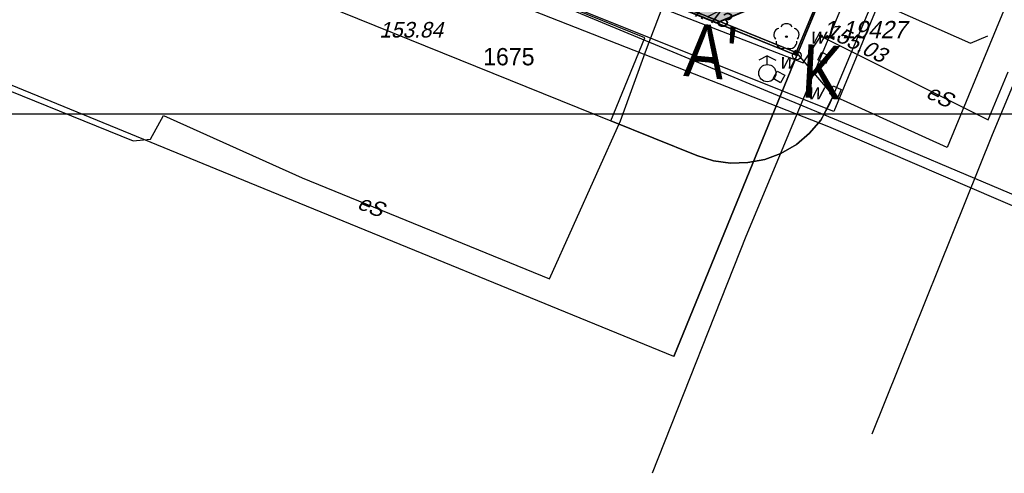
# Model space of a CAD drawing. Extents: x 7535570 to 7569561, y 5723799 to 5746390.
# Tile 3 of 17: x 7553003 to 7558699, y 5723799 to 5726423. Entities that reach past the tile are written whole.
import ezdxf

# ---------------------------------------------------------------- set-up
doc = ezdxf.new("R2010")
doc.units = 0
doc.header["$MEASUREMENT"] = 0
doc.layers.get('0').update_dxf_attribs({"linetype": 'CONTINUOUS'})
for name, color, linetype in [('dim', 40, 'CONTINUOUS'), ('DROGI', 135, 'CONTINUOUS'), ('DZIALKI', 7, 'CONTINUOUS'), ('GRANICZNIKI', 7, 'CONTINUOUS'), ('OGRODZENIA', 184, 'CONTINUOUS'), ('RAMKA', 3, 'CONTINUOUS'), ('ROSLINNOSC', 104, 'CONTINUOUS'), ('ROŚLINNOŚĆ', 104, 'CONTINUOUS'), ('SYSTEM', 15, 'CONTINUOUS'), ('UZ_ENERGIA', 10, 'CONTINUOUS'), ('UZ_KANALIZACJA', 14, 'CONTINUOUS'), ('UZ_TELEKOMUNIKACJA', 210, 'CONTINUOUS'), ('UZ_WODA', 140, 'CONTINUOUS'), ('UZYTKI', 7, 'CONTINUOUS')]:
    doc.layers.add(name, color=color, linetype=linetype)
doc.layers.add('sc', color=4, linetype='CONTINUOUS', lineweight=30)
doc.layers.add('ZIELEN', color=82, linetype='CONTINUOUS', lineweight=0)
doc.styles.add('arialce', font='arial.ttf', dxfattribs={"width": 0.8})

# ---------------------------------------------------------------- blocks, each defined once
blk = doc.blocks.new('1281')
at = {"layer": 'OGRODZENIA', "color": 184, "linetype": 'Continuous'}
for radius in [0.24, 0.16, 0.08]:
    blk.add_circle((0, 0), radius, dxfattribs=at)
blk = doc.blocks.new('1422')
at = {"layer": 'ROŚLINNOŚĆ', "color": 104, "linetype": 'Continuous'}
blk.add_circle((0, 0), 0.1, dxfattribs=at)
for centre, start, end in [((0, 0.75), 30.19, 149.77), ((-0.71, 0.23), 102.5, 221.75), ((0.71, 0.23), 318.3, 77.49), ((-0.44, -0.61), 174.33, 293.45), ((0.44, -0.61), 246.24, 5.74)]:
    blk.add_arc(centre, 0.75, start, end, dxfattribs=at)
blk = doc.blocks.new('1718')
at = {"layer": 'UZ_WODA', "color": 5, "linetype": 'Continuous'}
for p, q in [((0, 2), (-1, 1.5)), ((0, 1), (0, 2)), ((0, 2), (1, 1.5))]:
    blk.add_line(p, q, dxfattribs=at)
blk.add_circle((0, 0), 1, dxfattribs=at)
blk = doc.blocks.new('1766')
at = {"layer": 'UZ_ENERGIA', "color": 1, "linetype": 'Continuous'}
for radius in [0.16, 0.08]:
    blk.add_circle((0, 0), radius, dxfattribs=at)
blk = doc.blocks.new('1001')
at = {"layer": 'SYSTEM', "color": 15, "linetype": 'Continuous'}
blk.add_line((0, 0), (0, 0), dxfattribs=at)
blk = doc.blocks.new('1246')
at = {"layer": 'GRANICZNIKI', "color": 7, "linetype": 'Continuous'}
for radius in [0.5, 0.05]:
    blk.add_circle((0, 0), radius, dxfattribs=at)
blk = doc.blocks.new('MMAAPKOP')
at = {"layer": 'DROGI'}
for p, q in [((24329, -3804, 15534.7), (23081, -6795, 15506.6)), ((15881, -4479.3), (21925, -6932)), ((21050, -6847, 15516.6), (19304, -6141, 15523.3)), ((22139, -7183, 15509.9), (22538, -6231, 15518.4)), ((22139, -7183, 15509.9), (22538, -6231, 15518.4)), ((19197, -6658, 15512), (20853, -7328, 15507.4)), ((23081, -6795, 15506.6), (22799, -7482, 15510.4)), ((20853, -7328, 15507.4), (21050, -6847, 15516.6)), ((21925, -6932), (22139, -7183)), ((22139, -7183, 15509.9), (22068, -7324, 15509.3)), ((22068, -7324, 15509.3), (22120, -7230, 15510.5)), ((22120, -7230, 15510.5), (22139, -7183, 15509.9)), ((22799, -7482, 15510.4), (22139, -7183, 15509.9)), ((21351, -7528, 15499.6), (20853, -7328, 15507.4)), ((20853, -7328, 15507.4), (21351, -7528, 15499.6)), ((22068, -7324, 15509.3), (22003, -7400, 15508.9)), ((22003, -7400, 15508.9), (22068, -7324, 15509.3)), ((22003, -7400, 15508.9), (21926, -7464, 15508.1)), ((21926, -7464, 15508.1), (22003, -7400, 15508.9)), ((21837, -7516, 15507.7), (21744, -7552, 15508)), ((21744, -7552, 15508), (21837, -7516, 15507.7)), ((21926, -7464, 15508.1), (21837, -7516, 15507.7)), ((21837, -7516, 15507.7), (21926, -7464, 15508.1)), ((21446, -7559, 15506.7), (21351, -7528, 15499.6)), ((21351, -7528, 15499.6), (21446, -7559, 15506.7)), ((21545, -7573, 15506.6), (21446, -7559, 15506.7)), ((21446, -7559, 15506.7), (21545, -7573, 15506.6)), ((21645, -7569, 15507.3), (21545, -7573, 15506.6)), ((21545, -7573, 15506.6), (21645, -7569, 15507.3)), ((21744, -7552, 15508), (21645, -7569, 15507.3)), ((21645, -7569, 15507.3), (21744, -7552, 15508))]:
    blk.add_line(p, q, dxfattribs=at)
at = {"layer": 'DZIALKI'}
for p, q in [((25139, 768), (21928, -6950)), ((21928, -6950), (25139, 768)), ((18804, -7704), (0, 0)), ((25587, -1358), (23058, -7408)), ((10315, -2218), (21928, -6950)), ((21928, -6950), (10315, -2218)), ((21928, -6950), (21218, -8692)), ((21218, -8692), (21928, -6950)), ((23058, -7408), (22362, -9140)), ((21218, -8692), (18804, -7704))]:
    blk.add_line(p, q, dxfattribs=at)
at = {"layer": 'OGRODZENIA'}
for p, q in [((15881, -4479.3), (21925, -6932)), ((21925, -6932), (22957.4, -4476.3))]:
    blk.add_line(p, q, dxfattribs=at)
at = {"layer": 'ROSLINNOSC'}
blk.add_polyline3d([(16001.4, -4184.6, 0), (16212.2, -4268.8, 0), (16203.5, -4289.3, 0), (18668, -5277.3, 0), (22028.3, -6629.1, 0), (22048.7, -6637.7, 0), (21925, -6932, 0), (15881, -4479.3, 0), (16001.4, -4184.6, 0)], dxfattribs=at)
at = {"layer": 'SYSTEM'}
blk.add_polyline3d([(14109.4, 7161.5, 0), (17149.6, 6335.1, 0), (18256.9, 5557.1, 0), (17433, 3478.4, 0), (20897.1, 2059, 0), (22611.1, 2236.9, 0), (25426.7, 668.2, 0), (22143.6, -7273.4, 0), (10110.5, -2461.5, 0), (14109.4, 7161.5, 0)], dxfattribs=at)
at = {"layer": 'UZ_ENERGIA'}
for p, q in [((21060, -6914), (21150, -6676)), ((21150, -6676), (21965, -6993)), ((21965, -6993), (22068, -6838)), ((22068, -6838), (23035, -7323)), ((20909, -7327), (21060, -6914)), ((16923, -6973), (18090, -7443)), ((23035, -7323), (23152, -7045)), ((18190, -7434), (18264, -7297)), ((18264, -7297), (19068, -7657)), ((20497, -8241), (20909, -7327)), ((18090, -7443), (18190, -7434)), ((19068, -7657), (20497, -8241))]:
    blk.add_line(p, q, dxfattribs=at)
at = {"layer": 'UZ_KANALIZACJA'}
for p, q in [((22401, -6643, 15502.7), (22934, -6879, 15310.1)), ((22934, -6879, 15310.1), (23033, -6837, 15502.4))]:
    blk.add_line(p, q, dxfattribs=at)
at = {"layer": 'UZ_TELEKOMUNIKACJA'}
for p, q in [((22193.2, -7336.9), (19929.5, -6396.5)), ((23614.6, -7940.1), (22193.2, -7336.9))]:
    blk.add_line(p, q, dxfattribs=at)
at = {"layer": 'UZ_WODA'}
for p, q in [((17398.1, -5510), (22112.4, -7360.4)), ((22670.6, -5512.4), (21633.8, -7996.8)), ((22112.4, -7360.4), (23469.6, -7945.1)), ((21633.8, -7996.8), (21092.3, -9366.7))]:
    blk.add_line(p, q, dxfattribs=at)
for points in [[(22117.7, -6954.2), (22094.8, -6998.7), (22050.3, -6975.8), (22073.2, -6931.3), (22117.7, -6954.2)], [(21859, -7064.2), (21834.8, -7108), (21791, -7083.8), (21815.2, -7040), (21859, -7064.2)], [(22184.8, -7145.7), (22165.3, -7191.8), (22119.2, -7172.3), (22138.7, -7126.2), (22184.8, -7145.7)]]:
    blk.add_lwpolyline(points, dxfattribs=at)
at = {"layer": 'UZYTKI'}
blk.add_polyline3d([(18075, 5449, 0), (18175, 5405, 0), (18759, 5151, 0), (17953, 3211, 0), (20595, 2143, 0), (20127, 887, 0), (21042, 518, 0), (21537, 1764, 0), (21644, 2034, 0), (22031, 2085, 0), (25139, 768, 0), (21928, -6950, 0), (10315, -2218, 0)], dxfattribs=at)
at = {"layer": 'DZIALKI', "xscale": 50, "yscale": 50, "zscale": 50}
for p in [(21928, -6950), (21928, -6950), (21928, -6950), (21928, -6950), (21928, -6950), (21928, -6950), (23058, -7408), (23058, -7408), (18804, -7704), (18804, -7704), (21218, -8692), (21218, -8692), (21218, -8692), (21218, -8692)]:
    blk.add_blockref('1001', p, dxfattribs=at)
at = {"layer": 'GRANICZNIKI', "xscale": 50, "yscale": 50, "zscale": 50}
blk.add_blockref('1246', (21928, -6950), dxfattribs=at)
at = {"layer": 'OGRODZENIA', "xscale": 50, "yscale": 50, "zscale": 50}
blk.add_blockref('1281', (21925, -6932), dxfattribs=at)
blk.add_blockref('1281', (21925, -6932), dxfattribs=at)
at = {"layer": 'ROSLINNOSC', "xscale": 50, "yscale": 50, "zscale": 50}
blk.add_blockref('1422', (21868.8, -6841.1, 15536.1), dxfattribs=at)
at = {"layer": 'UZ_ENERGIA', "xscale": 50, "yscale": 50, "zscale": 50}
blk.add_blockref('1766', (22068, -6838), dxfattribs=at)
at = {"layer": 'UZ_WODA', "xscale": 50, "yscale": 50, "zscale": 50}
blk.add_blockref('1718', (21758, -7052, 15516.3), dxfattribs=at)
at = {"layer": 'DZIALKI'}
blk.add_text('1675', height=100, dxfattribs=at).set_placement((20113.9, -7006.8))
at = {"layer": 'GRANICZNIKI', "oblique": 15}
blk.add_text('1.19427', height=100, rotation=359.97, dxfattribs=at).set_placement((22078, -6850))
at = {"layer": 'UZ_ENERGIA', "oblique": 15}
for s, rotation, p in [('154.43', 338.4287, (21175, -6658.3)), ('155.03', 334.0333, (22087.9, -6834)), ('eS', 333.3639, (22668.8, -7189.7)), ('eS', 337.7713, (19379.4, -7832.9))]:
    blk.add_text(s, height=90, rotation=rotation, dxfattribs=at).set_placement(p)
at = {"layer": 'UZ_TELEKOMUNIKACJA', "oblique": 15}
blk.add_text('153.84', height=90, rotation=359.97, dxfattribs=at).set_placement((19513.3, -6845.9))
at = {"layer": 'UZ_WODA', "oblique": 15}
for p in [(22002.4, -6881.2), (21825.3, -7026.8), (21990, -7203.5)]:
    blk.add_text('w', height=90, rotation=359.97, dxfattribs=at).set_placement(p)

msp = doc.modelspace()

# ---------------------------------------------------------------- hatches: boundary and pattern name
at = {"layer": 'ZIELEN', "transparency": 33554483}
h = msp.add_hatch(color=256, dxfattribs=at)
h.dxf.hatch_style = 1
h.paths.add_polyline_path([(7550811.837, 5734306.154), (7550690.837, 5733994.154), (7548552.837, 5734867.154), (7548691.837, 5735175.154)], flags=17)
h.paths.add_polyline_path([(7550892.837, 5733913.154), (7551254.337, 5734807.154), (7551330.837, 5734775.154), (7550969.837, 5733881.154)], flags=17)
h.paths.add_polyline_path([(7558466.847, 5728545.35), (7557505.354, 5728949.156), (7556917.337, 5727563.554), (7557890.737, 5727175.854)])
edge = h.paths.add_edge_path(flags=17)
edge.add_arc((7552523.837, 5738462.154), 12, 308.747309, 370.905017)
edge.add_line((7552535.62, 5738464.424), (7552531.347, 5738452.795))
h.paths.add_polyline_path([(7552840.837, 5738662.154), (7551336.337, 5735003.154), (7552876.53, 5734375.156), (7555018.813, 5733509.164), (7555092.837, 5733695.154), (7553469.837, 5734355.154), (7553602.837, 5734680.154), (7553308.837, 5734796.154), (7553785.837, 5735964.154), (7555424.437, 5735301.254), (7555445.083, 5735351.13), (7555465.937, 5735401.654), (7556006.637, 5735181.654), (7556088.684, 5735104.778), (7556164.837, 5735309.154), (7552931.837, 5736616.154), (7553744.837, 5738571.154), (7549733.837, 5740199.154), (7549221.837, 5738942.154), (7548350.837, 5736952.154), (7547503.837, 5734892.154), (7546653.422, 5732816.913), (7546267.837, 5731883.154), (7545884.837, 5730948.154), (7551015.837, 5728868.154), (7551134.837, 5729158.154), (7546157.837, 5731199.154), (7546723.449, 5732525.589), (7546943.861, 5732435.214), (7549983.837, 5739849.154), (7550513.837, 5739633.154), (7550453.837, 5739485.154), (7552592.837, 5738620.154), (7552647.837, 5738746.154)])
h.paths.add_polyline_path([(7558776.837, 5731388.154), (7557873.868, 5729197.141), (7558609.138, 5728888.664), (7560537.445, 5733521.817), (7559789.837, 5733842.154), (7559609.786, 5733405.798), (7559478.919, 5733088.64), (7559145.7, 5732281.077), (7558828.837, 5731513.154), (7559019.837, 5731433.154), (7559071.837, 5731551.154), (7559440.591, 5731399.556), (7559403.837, 5731310.154), (7559434.445, 5731297.573), (7559448.17, 5731330.014), (7559578.072, 5731275.718), (7559470.427, 5731019.326), (7559339.837, 5731074.154), (7559352.837, 5731104.954), (7559323.837, 5731117.154), (7559286.837, 5731031.154), (7558915.58, 5731190.721), (7558965.537, 5731306.954)])
h.paths.add_polyline_path([(7557501.853, 5729848.192), (7557532.781, 5729835.377), (7557542.337, 5729858.454), (7557616.237, 5729827.854), (7557606.739, 5729804.761), (7557634.355, 5729793.288), (7557643.937, 5729816.354), (7557717.837, 5729785.654), (7557708.337, 5729762.554), (7557771.937, 5729736.154), (7557766.337, 5729722.654), (7557859.824, 5729684.16), (7557859.841, 5729684.202), (7557867.837, 5729766.154), (7559477.837, 5733649.154), (7559433.537, 5733805.054), (7559193.837, 5733923.154), (7557501.853, 5729848.192)])
h.paths.add_polyline_path([(7557035.505, 5726405.055), (7557362.355, 5726541.299), (7557502.47, 5726599.682), (7551571.237, 5728981.554), (7551450.837, 5728686.854)])

# ---------------------------------------------------------------- linework, layer by layer
at = {"layer": 'dim', "color": 10, "const_width": 10}
msp.add_lwpolyline([(7549733.837, 5740199.154), (7549221.837, 5738942.154), (7548350.837, 5736952.154), (7547633.837, 5735207.154), (7547387.837, 5734610.154), (7547142.837, 5734012.154), (7546897.837, 5733414.154), (7546653.422, 5732816.913), (7546267.837, 5731883.154), (7545884.837, 5730948.154), (7557034.708, 5726404.723), (7557362.355, 5726541.299), (7557689.742, 5726677.714), (7560708.837, 5733934.154), (7557600.837, 5735251.154), (7557213.837, 5735200.154), (7556611.837, 5733684.154), (7555696.837, 5734053.154), (7556164.837, 5735309.154), (7552931.837, 5736616.154), (7553744.837, 5738571.154)], close=True, dxfattribs=at)
at = {"layer": 'RAMKA', "color": 1}
msp.add_lwpolyline([(7545040.319, 5725877.743), (7545040.319, 5740527.743), (7565840.319, 5740527.743), (7565840.319, 5725877.743)], close=True, dxfattribs=at)
at = {"layer": 'ZIELEN'}
msp.add_lwpolyline([(7551571.237, 5728981.554), (7551450.837, 5728686.854), (7557034.884, 5726404.796), (7557502.415, 5726599.659), (7551571.237, 5728981.554)], dxfattribs=at)

# ---------------------------------------------------------------- block references
msp.add_blockref('MMAAPKOP', (7535569.837, 5733166.154))

# ---------------------------------------------------------------- texts
at = {"layer": 'sc', "ltscale": 2, "char_height": 308.88, "width": 637.17587, "attachment_point": 1, "style": 'arialce'}
for s, insert, rotation in [("A'", (7556867.867, 5726405.987), 354.872144), ('K', (7557537.641, 5726282.665), 356.820524)]:
    msp.add_mtext(s, dxfattribs=dict(at, insert=insert, rotation=rotation))

doc.saveas('drawing.dxf')
